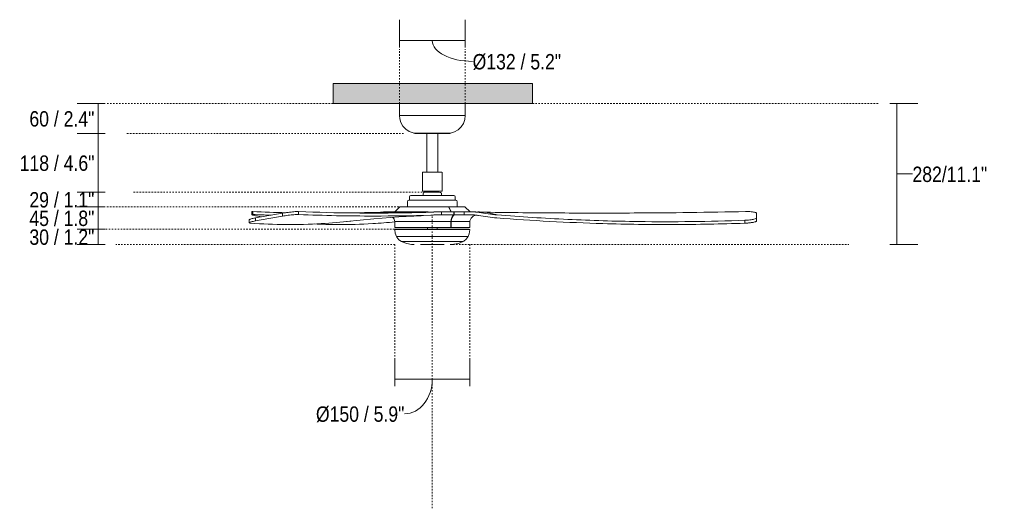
# Model space of a CAD drawing. Header units: millimetres. Extents: x 5767 to 11593, y -2830 to 7544.
# Tile 2 of 3: x 5767 to 7741, y 1189 to 2168. Entities that reach past the tile are written whole.
import ezdxf

# ---------------------------------------------------------------- set-up
doc = ezdxf.new("R2010")
doc.units = ezdxf.units.MM
doc.linetypes.add('Dash', pattern=[6, 3, -3])
for name, color, linetype, lineweight in [('Aparatos eléctricos', 7, 'Continuous', 9), ('Cotas', 7, 'Continuous', 9), ('Cotas-14', 7, 'Continuous', 9), ('Techos', 7, 'Continuous', 9)]:
    doc.layers.add(name, color=color, linetype=linetype, lineweight=lineweight)
doc.layers.add('Lighthing Fixture Dim Grey Dash', color=7, linetype='Dash', lineweight=9, true_color=0xd2d2d2)
doc.styles.add('Arial Narrow', font='ARIALN.TTF', dxfattribs={"height": 30.8})
doc.dimstyles.new('FARO_-_2_2mm_Arial_Narrow_mm_Inch_Horiz', dxfattribs={"dimscale": 304.8, "dimtxt": 31.521674, "dimasz": 0, "dimexe": 0.137795, "dimexo": 0.0625, "dimgap": 0.022966, "dimtad": 3, "dimtih": 1, "dimtoh": 1, "dimdec": 0, "dimzin": 0, "dimdsep": 46, "dimtxsty": 'Arial Narrow', "dimblk1": 'NONE', "dimblk2": 'NONE', "dimsah": 1, "dimcen": 0.09, "dimadec": 0, "dimazin": 0, "dimtfac": 1, "dimtdec": 4, "dimtix": 1, "dimtmove": 0, "dimatfit": 3, "dimfxl": 0.045932, "dimfxlon": 1, "dimtvp": 1, "dimtolj": 1, "dimtzin": 0, "dimarcsym": 2})
doc.dimstyles.new('FARO_-_2_2mm_Arial_Narrow_mm_Inch_Left', dxfattribs={"dimscale": 304.8, "dimtxt": 31.521674, "dimasz": 0, "dimexe": 0.137795, "dimexo": 0.0625, "dimgap": 0.022966, "dimtad": 1, "dimdec": 0, "dimzin": 0, "dimdsep": 46, "dimtxsty": 'Arial Narrow', "dimblk1": 'NONE', "dimblk2": 'NONE', "dimsah": 1, "dimcen": 0.09, "dimadec": 0, "dimazin": 0, "dimtfac": 1, "dimtdec": 4, "dimtix": 1, "dimtmove": 1, "dimatfit": 3, "dimfxl": 0.045932, "dimfxlon": 1, "dimtvp": 1, "dimtolj": 1, "dimtzin": 0, "dimarcsym": 2})
doc.dimstyles.new('FARO_-_2_2mm_Arial_Narrow_mm_Inch_Left_H', dxfattribs={"dimscale": 304.8, "dimtxt": 31.521674, "dimasz": 0, "dimexe": 0.137795, "dimexo": 0.0625, "dimgap": 0.022966, "dimtad": 3, "dimtih": 1, "dimtoh": 1, "dimdec": 0, "dimzin": 0, "dimdsep": 46, "dimtxsty": 'Arial Narrow', "dimblk1": 'NONE', "dimblk2": 'NONE', "dimsah": 1, "dimcen": 0.09, "dimadec": 0, "dimazin": 0, "dimtfac": 1, "dimtdec": 4, "dimtix": 1, "dimtmove": 1, "dimatfit": 3, "dimfxl": 0.045932, "dimfxlon": 1, "dimtvp": 1, "dimtolj": 1, "dimtzin": 0, "dimarcsym": 2})
doc.dimstyles.new('FARO_-_2_2mm_Arial_Narrow_mm_Inch_Right', dxfattribs={"dimscale": 304.8, "dimtxt": 31.521674, "dimasz": 0, "dimexe": 0.137795, "dimexo": 0.0625, "dimgap": 0.022966, "dimtad": 1, "dimdec": 0, "dimzin": 0, "dimdsep": 46, "dimtxsty": 'Arial Narrow', "dimblk1": 'NONE', "dimblk2": 'NONE', "dimsah": 1, "dimcen": 0.09, "dimadec": 0, "dimazin": 0, "dimtfac": 1, "dimtdec": 4, "dimtix": 1, "dimtmove": 1, "dimatfit": 3, "dimfxl": 0.045932, "dimfxlon": 1, "dimtvp": 1, "dimtolj": 1, "dimtzin": 0, "dimarcsym": 2})

# ---------------------------------------------------------------- blocks, each defined once
blk = doc.blocks.new('PUNT_ - 33814 PUNT White ceiling fan with DC motor-576543-Alzado_PDF')
at = {"layer": 'Aparatos eléctricos'}
for p, q in [((6528.1, 2000), (6528.1, 1976)), ((6660.1, 1976), (6660.1, 2000)), ((6528.1, 1976), (6660.1, 1976)), ((6556.9, 1941), (6555.4, 1941.2)), ((6558.7, 1941.1), (6558.7, 1940.7)), ((6562.9, 1940), (6561.6, 1940)), ((6582.8, 1940), (6582.8, 1862.7)), ((6605.4, 1862.7), (6605.4, 1940)), ((6626.6, 1940), (6625.4, 1940)), ((6628.7, 1940), (6628.2, 1940)), ((6629.5, 1940.7), (6629.5, 1941.1)), ((6632.8, 1941.2), (6631.3, 1941)), ((6574.1, 1861.7), (6574.1, 1824.7)), ((6575.2, 1862.7), (6575.8, 1862.7)), ((6612.4, 1862.7), (6613, 1862.7)), ((6613, 1862.7), (6613.3, 1862.6)), ((6614.1, 1824.7), (6614.1, 1861.7)), ((6574.1, 1824.7), (6614.1, 1824.7)), ((6575.9, 1819.8), (6575.9, 1815.9)), ((6580.1, 1822.4), (6577.4, 1821.7)), ((6580.1, 1822.4), (6608.1, 1822.4)), ((6586.7, 1824.7), (6586.7, 1822.4)), ((6601.5, 1822.4), (6601.5, 1824.7)), ((6610.8, 1821.7), (6608.1, 1822.4)), ((6612.4, 1815.9), (6612.4, 1819.8)), ((6544.1, 1803.3), (6544.1, 1793.3)), ((6548.1, 1812.9), (6548.1, 1806.4)), ((6640.1, 1806.4), (6640.1, 1812.9)), ((6644.1, 1793.3), (6644.1, 1803.3)), ((6231.9, 1783.3), (6231.9, 1777.4)), ((6234.1, 1777.7), (6234.1, 1783.6)), ((6293.4, 1774.4), (6293.4, 1780.3)), ((6326, 1777.7), (6326, 1783.6)), ((6495.9, 1781.8), (6597.1, 1782.8)), ((6500.9, 1782.9), (6499.7, 1782.9)), ((6500.9, 1782.9), (6585.8, 1782.9)), ((6518.6, 1782.9), (6529, 1793.3)), ((6529, 1793.3), (6626.4, 1793.3)), ((6612.5, 1782.9), (6600.5, 1782.9)), ((6612.5, 1776.8), (6612.5, 1782.9)), ((6612.5, 1782.9), (6637.3, 1782.9)), ((6626.4, 1793.3), (6631.6, 1782.9)), ((6626.9, 1793.3), (6626.4, 1793.3)), ((6632.2, 1782.9), (6626.9, 1793.3)), ((6626.9, 1793.3), (6659.1, 1793.3)), ((6637.3, 1782.9), (6637.3, 1776.8)), ((6637.3, 1782.9), (6637.9, 1782.9)), ((6637.9, 1776.8), (6637.9, 1782.9)), ((6637.9, 1782.9), (6658, 1782.9)), ((6658, 1782.9), (6658, 1776.8)), ((6669.7, 1782.9), (6659.3, 1793.3)), ((6678.1, 1782.9), (6681.6, 1782.9)), ((6679.8, 1782.9), (6681.6, 1782.9)), ((6688, 1781.8), (6688.7, 1782.8)), ((6701.4, 1782.3), (6724, 1776.9)), ((7244.5, 1774.5), (7244.5, 1780.4)), ((7244.5, 1774.4), (7244.5, 1780.3)), ((6226.8, 1767), (6226.8, 1761.1)), ((6239.2, 1764.9), (6239.2, 1770.8)), ((6252.2, 1773.1), (6244.5, 1774.4)), ((6519.1, 1751.7), (6519.1, 1763.5)), ((6519.1, 1763.5), (6631.3, 1763.5)), ((6597.2, 1776.8), (6599.4, 1776.8)), ((6602.1, 1776.8), (6612.5, 1776.8)), ((6612.5, 1776.8), (6637.3, 1776.8)), ((6631.3, 1763.5), (6631.3, 1751.7)), ((6631.9, 1751.7), (6631.9, 1763.5)), ((6631.9, 1763.5), (6669.1, 1763.5)), ((6637.9, 1776.8), (6658, 1776.8)), ((6669.1, 1751.7), (6669.1, 1763.5)), ((7220.5, 1766.1), (7220.5, 1760.2)), ((7244.2, 1764.8), (7244.2, 1770.8)), ((7244.2, 1764.9), (7244.2, 1770.8)), ((6519.1, 1751.7), (6631.3, 1751.7)), ((6519.1, 1747.6), (6519.1, 1746.7)), ((6519.1, 1747.6), (6669.1, 1747.6)), ((6584.1, 1751.7), (6584.1, 1748.2)), ((6604.1, 1748.2), (6604.1, 1751.7)), ((6631.1, 1748.3), (6633.1, 1748.3)), ((6631.3, 1751.7), (6631.9, 1751.7)), ((6631.9, 1751.7), (6669.1, 1751.7)), ((6669.1, 1746.7), (6669.1, 1747.6)), ((6522.3, 1733.4), (6665.9, 1733.4)), ((6532.4, 1723.6), (6655.8, 1723.6)), ((6557.8, 1717.7), (6552.3, 1717.9)), ((6636, 1717.9), (6630.4, 1717.7)), ((6571.6, 1717.3), (6570.5, 1717.3)), ((6617.7, 1717.3), (6616.6, 1717.3))]:
    blk.add_line(p, q, dxfattribs=at)
at = {"layer": 'Aparatos eléctricos', "flags": 128}
for points in [[(6555.4, 1941.2), (6547.7, 1944.1), (6540.8, 1948.6), (6535.2, 1954.6), (6531.1, 1961.8), (6528.7, 1969.7), (6528.1, 1976)], [(6660.1, 1976), (6659.1, 1967.8), (6656.3, 1960), (6651.9, 1953.1), (6645.9, 1947.4), (6638.8, 1943.2), (6632.8, 1941.2)], [(6556.9, 1941), (6557.8, 1941), (6560.6, 1941), (6565.1, 1941), (6571, 1941), (6578.1, 1941), (6586.1, 1941), (6594.4, 1941), (6602.7, 1941), (6610.6, 1941), (6617.6, 1941), (6623.5, 1941), (6627.9, 1941), (6630.5, 1941), (6631.3, 1941)], [(6558.5, 1941), (6557.7, 1941), (6557.3, 1941)], [(6559.5, 1940), (6558.8, 1940.3), (6558.7, 1940.7)], [(6559.5, 1940), (6560.4, 1940), (6563.2, 1940), (6567.7, 1940), (6573.6, 1940), (6580.6, 1940), (6588.3, 1940), (6596.4, 1940), (6604.3, 1940), (6611.7, 1940), (6618.1, 1940), (6623.3, 1940), (6626.8, 1940), (6628.5, 1940), (6628.7, 1940)], [(6560, 1940), (6559.7, 1940), (6559.5, 1940)], [(6629.5, 1940.7), (6629.1, 1940.1), (6628.7, 1940)], [(6630.9, 1941), (6630.4, 1941), (6629.7, 1941)], [(6574.1, 1861.7), (6574.6, 1862.6), (6575.2, 1862.7)], [(6613, 1862.7), (6612.1, 1862.7), (6609.4, 1862.7), (6605.1, 1862.7), (6599.8, 1862.7), (6593.9, 1862.7), (6588, 1862.7), (6582.8, 1862.7), (6578.6, 1862.7), (6576, 1862.7), (6575.2, 1862.7)], [(6613.6, 1862.4), (6613.9, 1862.2), (6614.1, 1861.7)], [(6575.9, 1819.8), (6576.7, 1821.4), (6577.4, 1821.7)], [(6610.8, 1821.7), (6612.2, 1820.5), (6612.4, 1819.8)], [(6544.1, 1803.3), (6545, 1805.5), (6547.1, 1806.4)], [(6641.1, 1806.4), (6640.1, 1806.4), (6637.3, 1806.4), (6632.8, 1806.4), (6626.7, 1806.4), (6619.3, 1806.4), (6610.9, 1806.4), (6601.9, 1806.4), (6592.5, 1806.4), (6583.1, 1806.4), (6574.2, 1806.4), (6566.2, 1806.4), (6559.2, 1806.4), (6553.6, 1806.4), (6549.7, 1806.4), (6547.5, 1806.4), (6547.1, 1806.4)], [(6548.1, 1812.9), (6549, 1815), (6551.1, 1815.9)], [(6637.1, 1815.9), (6636.2, 1815.9), (6633.4, 1815.9), (6628.9, 1815.9), (6622.9, 1815.9), (6615.6, 1815.9), (6607.3, 1815.9), (6598.5, 1815.9), (6589.5, 1815.9), (6580.7, 1815.9), (6572.5, 1815.9), (6565.2, 1815.9), (6559.2, 1815.9), (6554.7, 1815.9), (6552, 1815.9), (6551.1, 1815.9)], [(6637.1, 1815.9), (6639.3, 1815), (6640.1, 1812.9)], [(6641.1, 1806.4), (6643.2, 1805.5), (6644.1, 1803.3)], [(6239.2, 1770.8), (6266.3, 1775.6), (6293.4, 1780.3)], [(6678.1, 1782.9), (6668, 1782.9), (6658, 1782.9)], [(7244.2, 1770.8), (7244.3, 1775.6), (7244.5, 1780.3)], [(6239.2, 1764.9), (6266.3, 1769.7), (6293.4, 1774.4)], [(6422, 1763.7), (6476.7, 1768.9), (6526.9, 1772.8), (6571.8, 1775.4)], [(6658, 1776.8), (6667.4, 1776.8), (6676.9, 1776.8)], [(6680.6, 1776.6), (6675.9, 1774.3), (6671.9, 1770.4), (6669.5, 1765.3), (6669.1, 1763.5)], [(7244.2, 1764.9), (7244.3, 1769.7), (7244.5, 1774.4)], [(6519.1, 1747.6), (6519.9, 1748.2), (6520.1, 1748.3)], [(6522.3, 1733.4), (6519.8, 1740.4), (6519.1, 1746.7)], [(6668.1, 1748.3), (6667.2, 1748.3), (6664.4, 1748.3), (6659.8, 1748.3), (6653.5, 1748.3), (6645.7, 1748.3), (6636.6, 1748.3), (6626.4, 1748.3), (6615.4, 1748.3), (6603.8, 1748.3), (6592, 1748.3), (6580.2, 1748.3), (6568.9, 1748.3), (6558.1, 1748.3), (6548.3, 1748.3), (6539.6, 1748.3), (6532.3, 1748.3), (6526.6, 1748.3), (6522.7, 1748.3), (6520.5, 1748.3), (6520.1, 1748.3)], [(6520.1, 1748.3), (6521.1, 1748.3), (6523.9, 1748.3), (6528.5, 1748.3), (6529, 1748.3)], [(6654.2, 1748.3), (6655.9, 1748.3), (6656.9, 1748.3)], [(6659.3, 1748.3), (6661.6, 1748.3), (6665.6, 1748.3), (6667.7, 1748.3), (6668.1, 1748.3)], [(6669.1, 1746.7), (6668.2, 1739.3), (6665.9, 1733.4)], [(6668.1, 1748.3), (6669, 1747.8), (6669.1, 1747.6)], [(6532.4, 1723.6), (6527.1, 1727.1), (6523, 1732.1), (6522.3, 1733.4)], [(6552.3, 1717.9), (6542.7, 1719.5), (6533.7, 1723), (6532.4, 1723.6)], [(6655.8, 1723.6), (6646.8, 1719.9), (6637.3, 1718), (6636, 1717.9)], [(6665.9, 1733.4), (6662.2, 1728.2), (6657.1, 1724.3), (6655.8, 1723.6)], [(6571.6, 1717.3), (6572.5, 1717.3), (6575.3, 1717.3), (6579.6, 1717.3), (6585.1, 1717.3), (6591.4, 1717.3), (6597.9, 1717.3), (6604.1, 1717.3), (6609.4, 1717.3), (6613.5, 1717.3), (6616, 1717.3), (6616.6, 1717.3)], [(6574.2, 1717.3), (6572.3, 1717.3), (6571.9, 1717.3)], [(6616.2, 1717.3), (6615.7, 1717.3), (6613.8, 1717.3)]]:
    blk.add_lwpolyline(points, dxfattribs=at)
at = {"layer": 'Aparatos eléctricos'}
for centre, major_axis, ratio, start_param, end_param in [((6483.3, 2298.3), (0, 516.3), 0.491766, 3.16882, 3.193452), ((6500.7, 1507.8), (0, 275.2), 0.491766, 0.007728, 0.031526), ((6583.5, 2298.3), (0, 516.3), 0.508189, 3.16882, 3.193452), ((6601.5, 1507.8), (0, 275.2), 0.508189, 0.007728, 0.031526), ((6680, 1507.8), (0, 275.2), 0.999955, 6.251659, 6.263558), ((6715.5, 2298.3), (0, 516.3), 0.999955, 3.089734, 3.114365), ((6502.7, 1760.8), (0, 16.6), 0.99999, 4.877699, 5.457115), ((6602.2, 843), (0, 933.8), 0.508189, 0.000093, 0.005798), ((6639.5, 1760.8), (0, 16.6), 0.496066, 0.27003, 1.405486), ((6640.2, 1760.8), (0, 16.6), 0.503797, 0.27003, 1.405486)]:
    blk.add_ellipse(centre, major_axis=major_axis, ratio=ratio, start_param=start_param, end_param=end_param, dxfattribs=at)
for points in [[(6232, 1783.2), (6231.9, 1783.4), (6232.1, 1783.6), (6233.2, 1783.6), (6234.1, 1783.6)], [(6244.5, 1774.4), (6242.7, 1774.7), (6239.5, 1775.3), (6235.6, 1776.2), (6233, 1776.8), (6231.8, 1777.4), (6232.1, 1777.7), (6233.2, 1777.7), (6234.1, 1777.7)], [(6234.1, 1783.6), (6256.2, 1782.6), (6278.4, 1781.9), (6300.5, 1781.4)], [(6234.1, 1777.7), (6246.3, 1777.2), (6258.5, 1776.7), (6270.7, 1776.3)], [(6293.4, 1780.3), (6295.1, 1780.7), (6298.8, 1781.3), (6304.8, 1782.1), (6310.9, 1782.7), (6316.8, 1783.3), (6321.9, 1783.6), (6324.7, 1783.6), (6326, 1783.6)], [(6293.4, 1774.4), (6295.1, 1774.7), (6298.8, 1775.3), (6304.8, 1776.2), (6310.9, 1776.8), (6316.8, 1777.4), (6321.9, 1777.7), (6324.7, 1777.7), (6326, 1777.7)], [(6426, 1780.9), (6447.4, 1781.2), (6468.8, 1781.6), (6490.2, 1782.3)], [(6492.4, 1780.6), (6493.6, 1780.9), (6494.8, 1781.4), (6495.9, 1781.8)], [(6495.9, 1781.8), (6496.8, 1782.1), (6498.4, 1782.5), (6500.1, 1782.8), (6500.9, 1782.9)], [(6688, 1781.8), (6686.4, 1782.1), (6683.1, 1782.5), (6679.8, 1782.8), (6678.1, 1782.9)], [(6724, 1776.9), (6718, 1777.5), (6706, 1778.8), (6694, 1780.7), (6688, 1781.8)], [(6590.8, 1776.3), (6591.9, 1776.3), (6594, 1776.5), (6596.1, 1776.7), (6597.2, 1776.8)], [(6676.9, 1776.8), (6677.5, 1776.8), (6678.9, 1776.8), (6680.2, 1776.7), (6680.9, 1776.6)], [(6680.9, 1776.6), (6681.9, 1776.5), (6684, 1776.3), (6686, 1776), (6687, 1775.8)], [(6687, 1775.8), (6693.1, 1774.7), (6705.2, 1772.7), (6717.4, 1771.4), (6723.5, 1770.9)]]:
    blk.add_open_spline(points, degree=3, dxfattribs=at)
for points, knots in [([(6326, 1783.6), (6363.8, 1782), (6426.8, 1780.5), (6515, 1780.6), (6565.5, 1781.6), (6590.7, 1782.3)], [-1, -1, -1, -1, -0.571429, -0.285714, 0, 0, 0, 0]), ([(6326, 1777.7), (6351.2, 1776.7), (6401.6, 1775.1), (6489.9, 1774.3), (6553, 1775.2), (6590.8, 1776.3)], [0, 0, 0, 0, 0.285714, 0.571429, 1, 1, 1, 1]), ([(7222.3, 1783.6), (7147.9, 1782), (7023.9, 1780.5), (6850.2, 1780.6), (6751, 1781.6), (6701.4, 1782.3)], [-1, -1, -1, -1, -0.571429, -0.285714, 0, 0, 0, 0]), ([(7244.5, 1780.4), (7244.4, 1780.7), (7244, 1781.3), (7241.9, 1782.1), (7238.4, 1782.7), (7233.8, 1783.3), (7228.3, 1783.6), (7224.4, 1783.6), (7222.3, 1783.6)], [0.011365, 0.011365, 0.011365, 0.011365, 0.1666667, 0.3333333, 0.5, 0.6666667, 0.8333333, 1, 1, 1, 1]), ([(6229.6, 1760.2), (6228.3, 1760.3), (6226.7, 1760.7), (6226.7, 1761.5), (6228.5, 1762.4), (6231.1, 1763.2), (6234.7, 1764), (6237.6, 1764.6), (6239.2, 1764.9)], [-1, -1, -1, -1, -0.785714, -0.571429, -0.428571, -0.285714, -0.142857, 0, 0, 0, 0]), ([(6226.8, 1766.9), (6226.8, 1767.1), (6227, 1767.5), (6228.8, 1768.4), (6232.6, 1769.5), (6236.8, 1770.4), (6239.2, 1770.8)], [0.2857143, 0.2857143, 0.2857143, 0.2857143, 0.4285714, 0.5714286, 0.7857143, 1, 1, 1, 1]), ([(6431, 1764.6), (6411.1, 1762.4), (6367.6, 1758.7), (6300.4, 1756.9), (6253.2, 1758.6), (6229.6, 1760.2)], [-0.8107517, -0.8107517, -0.8107517, -0.8107517, -0.5714286, -0.2857143, 0, 0, 0, 0]), ([(6519.1, 1763.1), (6504.3, 1761.6), (6465.8, 1758.5), (6411.8, 1757.1), (6372.6, 1758.1), (6357.1, 1758.8)], [-0.751023, -0.751023, -0.751023, -0.751023, -0.5714286, -0.2857143, -0.09952, -0.09952, -0.09952, -0.09952]), ([(6723.5, 1770.9), (6794.3, 1765.4), (6912.6, 1759.1), (7078.4, 1756.9), (7173.1, 1758.6), (7220.5, 1760.2)], [-1, -1, -1, -1, -0.571429, -0.285714, 0, 0, 0, 0]), ([(6724, 1776.9), (6747.6, 1775.1), (6794.8, 1771.7), (6889.3, 1766.4), (7031.2, 1762.1), (7149.5, 1763.5), (7220.5, 1766.1)], [0, 0, 0, 0, 0.142857, 0.285714, 0.571429, 1, 1, 1, 1]), ([(7220.5, 1766.1), (7222.3, 1766.2), (7225.9, 1766.4), (7231, 1766.9), (7235.5, 1767.5), (7239.9, 1768.4), (7243.3, 1769.5), (7244.2, 1770.4), (7244.2, 1770.8)], [0, 0, 0, 0, 0.142857, 0.285714, 0.428571, 0.571429, 0.785714, 1, 1, 1, 1]), ([(7220.5, 1760.2), (7223.2, 1760.3), (7228.6, 1760.7), (7234.9, 1761.5), (7239.3, 1762.4), (7242.1, 1763.2), (7243.8, 1764), (7244.2, 1764.6), (7244.2, 1764.9)], [-1, -1, -1, -1, -0.785714, -0.571429, -0.428571, -0.285714, -0.142857, 0, 0, 0, 0])]:
    blk.add_open_spline(points, degree=3, knots=knots, dxfattribs=at)
blk = doc.blocks.new('DIMBLOCK1-Alzado_PDF')
at = {"layer": 'Cotas-14', "color": 251, "true_color": 0x5b5b5b}
for p, q in [((6528.1, 2112.1), (6528.1, 2168.1)), ((6660.1, 2112.1), (6660.1, 2168.1)), ((6528.1, 2126.1), (6660.1, 2126.1)), ((6528.1, 2126.1), (6528.1, 2112.1)), ((6660.1, 2126.1), (6660.1, 2112.1))]:
    blk.add_line(p, q, dxfattribs=at)
blk.add_ellipse((6674.9, 2126.1), major_axis=(80.8, 0), ratio=0.514303, start_param=3.141593, end_param=4.712389, dxfattribs=at)
at = {"layer": 'Cotas-14', "color": 0, "insert": (6674.9, 2099.3), "char_height": 30.8, "width": 213.147, "attachment_point": 1, "line_spacing_factor": 0.974696, "style": 'Arial Narrow'}
blk.add_mtext('Ø132 / 5.2"', dxfattribs=at)
blk = doc.blocks.new('_None')
blk = doc.blocks.new('DIMBLOCK2-Alzado_PDF')
at = {"layer": 'Cotas-14', "color": 251, "true_color": 0x5b5b5b}
for p, q in [((5937.7, 2000), (5881.7, 2000)), ((5923.7, 2000), (5923.7, 1940)), ((5923.7, 2000), (5937.7, 2000)), ((5937.7, 1940), (5881.7, 1940)), ((5923.7, 1940), (5937.7, 1940))]:
    blk.add_line(p, q, dxfattribs=at)
at = {"layer": 'Cotas-14', "color": 0, "insert": (5786.1, 1984.8), "char_height": 30.8, "width": 156.708, "attachment_point": 1, "line_spacing_factor": 0.974696, "style": 'Arial Narrow'}
blk.add_mtext('60 / 2.4"', dxfattribs=at)
blk = doc.blocks.new('DIMBLOCK3-Alzado_PDF')
at = {"layer": 'Cotas-14', "color": 251, "true_color": 0x5b5b5b}
for p, q in [((5937.7, 1940), (5881.7, 1940)), ((5923.7, 1940), (5923.7, 1822.4)), ((5923.7, 1940), (5937.7, 1940)), ((5937.7, 1822.4), (5881.7, 1822.4)), ((5923.7, 1822.4), (5937.7, 1822.4))]:
    blk.add_line(p, q, dxfattribs=at)
at = {"layer": 'Cotas-14', "color": 0, "insert": (5766.6, 1896), "char_height": 30.8, "width": 180.124, "attachment_point": 1, "line_spacing_factor": 0.974696, "style": 'Arial Narrow'}
blk.add_mtext('118 / 4.6"', dxfattribs=at)
blk = doc.blocks.new('DIMBLOCK4-Alzado_PDF')
at = {"layer": 'Cotas-14', "color": 251, "true_color": 0x5b5b5b}
for p, q in [((5937.7, 1822.4), (5881.7, 1822.4)), ((5923.7, 1822.4), (5923.7, 1793.3)), ((5923.7, 1822.4), (5937.7, 1822.4)), ((5937.7, 1793.3), (5881.7, 1793.3)), ((5923.7, 1793.3), (5937.7, 1793.3))]:
    blk.add_line(p, q, dxfattribs=at)
at = {"layer": 'Cotas-14', "color": 0, "insert": (5786.1, 1822.6), "char_height": 30.8, "width": 156.708, "attachment_point": 1, "line_spacing_factor": 0.974696, "style": 'Arial Narrow'}
blk.add_mtext('29 / 1.1"', dxfattribs=at)
blk = doc.blocks.new('DIMBLOCK5-Alzado_PDF')
at = {"layer": 'Cotas-14', "color": 251, "true_color": 0x5b5b5b}
for p, q in [((6519.1, 1447.8), (6519.1, 1489.9)), ((6669.1, 1447.8), (6669.1, 1489.9)), ((6519.1, 1447.9), (6669.1, 1447.9)), ((6519.1, 1447.9), (6519.1, 1433.9)), ((6669.1, 1447.9), (6669.1, 1433.9))]:
    blk.add_line(p, q, dxfattribs=at)
blk.add_ellipse((6538.3, 1447.9), major_axis=(0, 69.5), ratio=0.803036, start_param=3.141593, end_param=4.712389, dxfattribs=at)
at = {"layer": 'Cotas-14', "color": 0, "insert": (6360.7, 1393.2), "char_height": 30.8, "width": 213.147, "attachment_point": 1, "line_spacing_factor": 0.974696, "style": 'Arial Narrow'}
blk.add_mtext('Ø150 / 5.9"', dxfattribs=at)
blk = doc.blocks.new('DIMBLOCK6-Alzado_PDF')
at = {"layer": 'Cotas-14', "color": 251, "true_color": 0x5b5b5b}
for p, q in [((7511.6, 2000), (7567.6, 2000)), ((7525.6, 2000), (7511.6, 2000)), ((7525.6, 1717.9), (7525.6, 2000)), ((7525.6, 1859), (7525.6, 1859)), ((7557, 1859), (7525.6, 1859)), ((7511.6, 1717.9), (7567.6, 1717.9)), ((7525.6, 1717.9), (7511.6, 1717.9))]:
    blk.add_line(p, q, dxfattribs=at)
at = {"layer": 'Cotas-14', "color": 0, "insert": (7557, 1873.7), "char_height": 30.8, "width": 179.523, "attachment_point": 1, "line_spacing_factor": 0.974696, "style": 'Arial Narrow'}
blk.add_mtext('282/11.1"', dxfattribs=at)
blk = doc.blocks.new('DIMBLOCK7-Alzado_PDF')
at = {"layer": 'Cotas-14', "color": 251, "true_color": 0x5b5b5b}
for p, q in [((5937.7, 1793.3), (5881.7, 1793.3)), ((5923.7, 1793.3), (5923.7, 1748.1)), ((5923.7, 1793.3), (5937.7, 1793.3)), ((5937.7, 1748.1), (5881.7, 1748.1)), ((5923.7, 1748.1), (5937.7, 1748.1))]:
    blk.add_line(p, q, dxfattribs=at)
at = {"layer": 'Cotas-14', "color": 0, "insert": (5786.1, 1785.5), "char_height": 30.8, "width": 156.708, "attachment_point": 1, "line_spacing_factor": 0.974696, "style": 'Arial Narrow'}
blk.add_mtext('45 / 1.8"', dxfattribs=at)
blk = doc.blocks.new('DIMBLOCK8-Alzado_PDF')
at = {"layer": 'Cotas-14', "color": 251, "true_color": 0x5b5b5b}
for p, q in [((5937.7, 1748.1), (5881.7, 1748.1)), ((5923.7, 1717.9), (5923.7, 1748.1)), ((5923.7, 1748.1), (5937.7, 1748.1)), ((5937.7, 1717.9), (5881.7, 1717.9)), ((5923.7, 1717.9), (5937.7, 1717.9))]:
    blk.add_line(p, q, dxfattribs=at)
at = {"layer": 'Cotas-14', "color": 0, "insert": (5786.1, 1747.8), "char_height": 30.8, "width": 156.708, "attachment_point": 1, "line_spacing_factor": 0.974696, "style": 'Arial Narrow'}
blk.add_mtext('30 / 1.2"', dxfattribs=at)

msp = doc.modelspace()

# ---------------------------------------------------------------- hatches: boundary and pattern name
at = {"layer": 'Techos', "true_color": 0xe8e8e8}
msp.add_hatch(color=254, dxfattribs=at).paths.add_polyline_path([(6597.6, 2000), (6795, 2000), (6795, 2040.5), (6395, 2040.5), (6395, 2000), (6590.8, 2000)])

# ---------------------------------------------------------------- linework, layer by layer
at = {"layer": 'Lighthing Fixture Dim Grey Dash'}
for p, q in [((6528.1, 2000), (6528.1, 2109)), ((6660.1, 2000), (6660.1, 2109)), ((6395, 2000), (5939.2, 2000)), ((6795, 2000), (7490, 2000)), ((6536.6, 1940), (5981.6, 1940)), ((6580, 1822.4), (5993.5, 1822.4)), ((6526.6, 1793.3), (5940.7, 1793.3)), ((6593.5, 1774), (6593.5, 1189)), ((5939.1, 1748.1), (6519.1, 1748.1)), ((6519.1, 1717.9), (5959.1, 1717.9)), ((6519.1, 1717.9), (6519.1, 1444.3)), ((6629.6, 1717.9), (7429.6, 1717.9)), ((6669.1, 1717.9), (6669.1, 1439.8))]:
    msp.add_line(p, q, dxfattribs=at)
at = {"layer": 'Techos'}
for p, q in [((6395, 2040.5), (6795, 2040.5)), ((6395, 2000), (6395, 2040.5)), ((6795, 2040.5), (6795, 2000)), ((6795, 2000), (6395, 2000))]:
    msp.add_line(p, q, dxfattribs=at)

# ---------------------------------------------------------------- block references
at = {"layer": 'Aparatos eléctricos'}
msp.add_blockref('PUNT_ - 33814 PUNT White ceiling fan with DC motor-576543-Alzado_PDF', (0, 0), dxfattribs=at)

# ---------------------------------------------------------------- dimensions: what is measured, and where the dimension line sits
at = {"layer": 'Cotas', "color": 251, "true_color": 0x5b5b5b}
for base, p1, p2, dimstyle, override, picture, middle in [((6660.1, 2126.1), (6528.1, 2112.1), (6660.1, 2112.1), 'FARO_-_2_2mm_Arial_Narrow_mm_Inch_Left', {"dimpost": '<>', "dimfxl": 132.010139}, 'DIMBLOCK1-Alzado_PDF', (6781.5, 2078.8)), ((6669.1, 1447.9), (6519.1, 1433.9), (6669.1, 1433.9), 'FARO_-_2_2mm_Arial_Narrow_mm_Inch_Right', {"dimpost": '<>', "dimfxl": 150}, 'DIMBLOCK5-Alzado_PDF', (6467.3, 1372.7))]:
    dim = msp.add_linear_dim(base=base, p1=p1, p2=p2, text='Ø<>', dimstyle=dimstyle, override=override, dxfattribs=at)
    dim.commit()
    dim.dimension.update_dxf_attribs({"geometry": picture, "text_midpoint": middle, "dimtype": 160})
for base, p1, p2, override, picture, middle in [((5923.7, 1940), (5937.7, 2000), (5937.7, 1940), {"dimpost": '<>', "dimfxl": 60}, 'DIMBLOCK2-Alzado_PDF', (5838.6, 1970)), ((5923.7, 1822.4), (5937.7, 1940), (5937.7, 1822.4), {"dimpost": '<>', "dimfxl": 117.605546}, 'DIMBLOCK3-Alzado_PDF', (5830, 1881.2)), ((5923.7, 1793.3), (5937.7, 1822.4), (5937.7, 1793.3), {"dimpost": '<>', "dimfxl": 29.082406}, 'DIMBLOCK4-Alzado_PDF', (5838.5, 1807.9)), ((5923.7, 1748.1), (5937.7, 1793.3), (5937.7, 1748.1), {"dimpost": '<>', "dimfxl": 45.262047}, 'DIMBLOCK7-Alzado_PDF', (5838.2, 1770.7)), ((5923.7, 1748.1), (5937.7, 1717.9), (5937.7, 1748.1), {"dimpost": '<>', "dimfxl": 30.128919}, 'DIMBLOCK8-Alzado_PDF', (5838.7, 1733))]:
    dim = msp.add_linear_dim(base=base, p1=p1, p2=p2, angle=90, dimstyle='FARO_-_2_2mm_Arial_Narrow_mm_Inch_Horiz', override=override, dxfattribs=at)
    dim.commit()
    dim.dimension.update_dxf_attribs({"geometry": picture, "text_midpoint": middle})
dim = msp.add_linear_dim(base=(7525.6, 2000), p1=(7511.6, 1717.9), p2=(7511.6, 2000), angle=90, dimstyle='FARO_-_2_2mm_Arial_Narrow_mm_Inch_Left_H', override={"dimtih": 1, "dimtoh": 1, "dimpost": '<>', "dimfxl": 282.078919}, dxfattribs=at)
dim.commit()
dim.dimension.update_dxf_attribs({"geometry": 'DIMBLOCK6-Alzado_PDF', "text_midpoint": (7646.7, 1853.2), "dimtype": 160})

doc.saveas('drawing.dxf')
